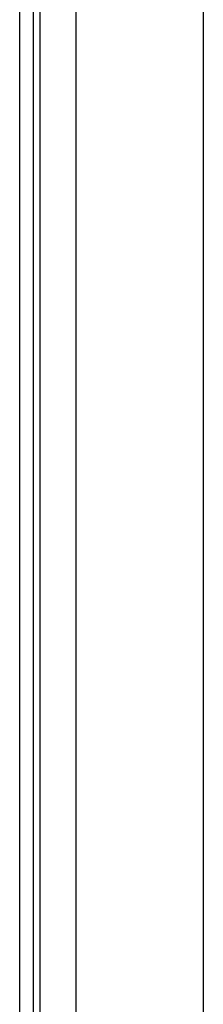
# Model space of a CAD drawing. Header units: inches. Extents: x 11 to 342, y 26 to 169.
# Tile 43 of 218: x 10.52 to 11.423, y 102.443 to 107.283. Entities that reach past the tile are written whole.
import ezdxf

# ---------------------------------------------------------------- set-up
doc = ezdxf.new("R2010")
doc.units = ezdxf.units.IN
doc.header["$MEASUREMENT"] = 0
doc.layers.add('Visible Edges(ANSI)', color=7, linetype='Continuous', lineweight=25)
doc.layers.add('Visible Tangent Edges(ANSI)', color=7, linetype='Continuous', lineweight=25)

msp = doc.modelspace()

# ---------------------------------------------------------------- linework, layer by layer
at = {"layer": 'Visible Edges(ANSI)'}
for p, q in [((10.5204, 80.2599), (10.5204, 116.8629)), ((10.5884, 80.2599), (10.5884, 116.8629)), ((10.7979, 98.7247), (10.7979, 116.2579)), ((11.4229, 116.2579), (11.4229, 98.8868))]:
    msp.add_line(p, q, dxfattribs=at)
at = {"layer": 'Visible Tangent Edges(ANSI)'}
msp.add_line((10.6194, 116.8629), (10.6194, 80.1429), dxfattribs=at)

doc.saveas('drawing.dxf')
